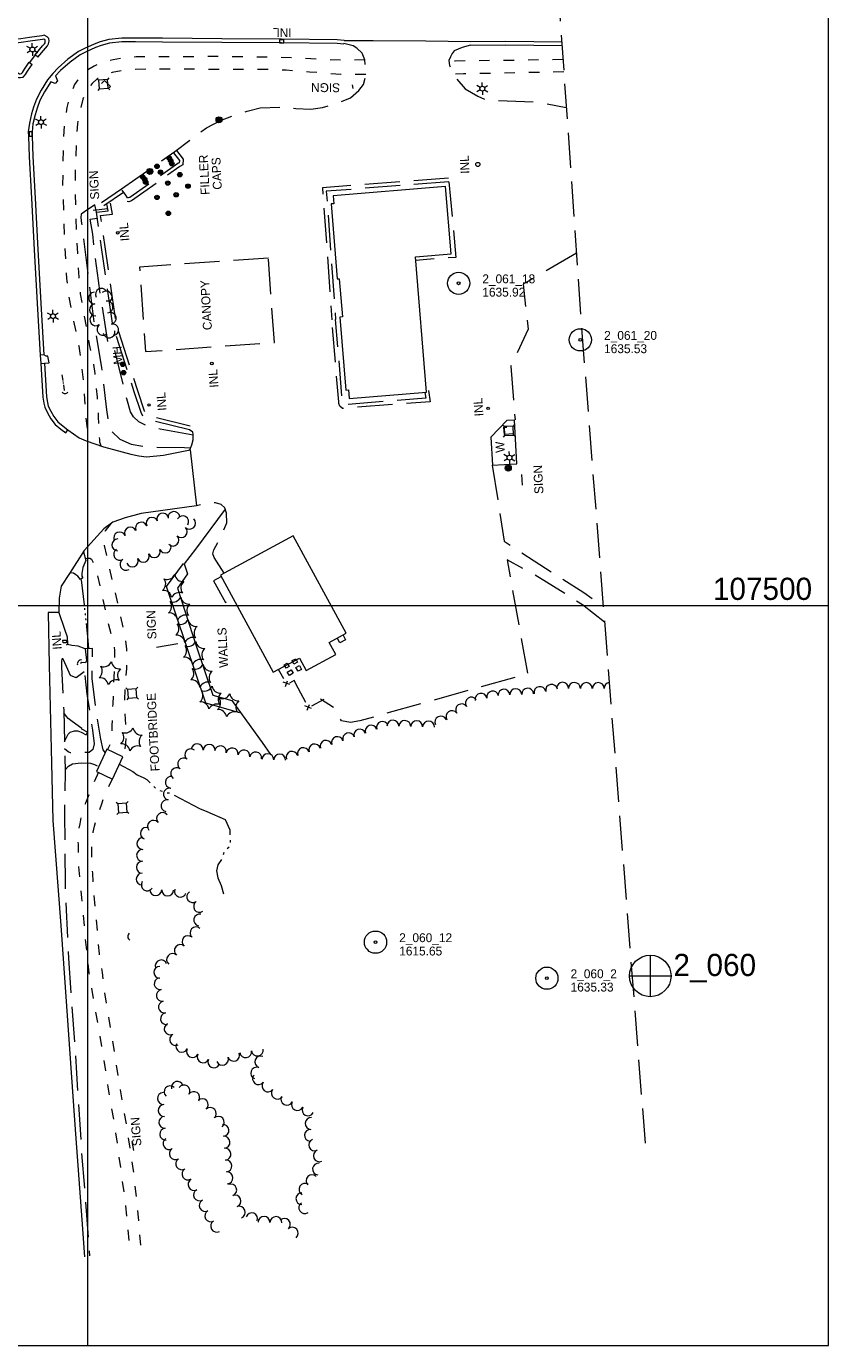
# Model space of a CAD drawing. Header units: feet. Extents: x 387481 to 389859, y 107000 to 108506.
# Tile 4 of 9: x 388458 to 389000, y 107000 to 107891. Entities that reach past the tile are written whole.
import ezdxf
from ezdxf.enums import TextEntityAlignment as Align

# ---------------------------------------------------------------- set-up
doc = ezdxf.new("R2010")
doc.units = ezdxf.units.FT
doc.header["$MEASUREMENT"] = 0
for name, pattern in [('DGN Style 3', [33.050332, 23.60738, -9.442952]), ('DGN Style 4', [37.795415, 18.885904, -9.442952, 0.023607, -9.442952]), ('DGN Style 5', [16.525166, 7.082214, -9.442952]), ('DGN Style 6', [44.901237, 0.023607, -9.442952, 16.525166, -9.442952, 0.023607, -9.442952])]:
    doc.linetypes.add(name, pattern=pattern)
for name, color, linetype, lineweight in [('E_BLD_Name', 221, 'Continuous', 0), ('E_DRN_Grate', 151, 'Continuous', 0), ('E_DWY', 73, 'DGN Style 3', 0), ('E_LAND_Vegetation', 21, 'Continuous', 0), ('E_MAP_GridLines', 251, 'Continuous', 0), ('E_MAP_Limits', 21, 'DGN Style 3', 0), ('E_MAP_PassPoints', 40, 'Continuous', 0), ('E_MISCPROP', 40, 'Continuous', 0), ('E_MISCPROP_Dash', 54, 'DGN Style 3', 0), ('E_MISCPROP_HvyDash', 54, 'DGN Style 3', 13), ('E_MISCPROP_HvyLine', 54, 'Continuous', 13), ('E_MISCPROP_Railing', 40, 'Continuous', 0), ('E_PATH_Sidewalk', 73, 'DGN Style 5', 0), ('E_RDWY', 40, 'Continuous', 13), ('E_RDWY_Gravel', 40, 'DGN Style 3', 13), ('E_UTL_AboveGroundPipe', 40, 'DGN Style 4', 0), ('E_WTR', 251, 'DGN Style 6', 0)]:
    doc.layers.add(name, color=color, linetype=linetype, lineweight=lineweight)
doc.styles.add('Style-IGR_FONT_0', font='IGR_FONT_0.shx')
doc.styles.add('Style-IGR_FONT_1', font='IGR_FONT_1.shx')

# ---------------------------------------------------------------- blocks, each defined once
blk = doc.blocks.new('PP')
at = {"layer": 'E_MAP_PassPoints', "color": 40, "linetype": 'Continuous', "lineweight": 0}
for radius in [7.5, 0.96]:
    blk.add_circle((0, 0), radius, dxfattribs=at)
blk = doc.blocks.new('PHOTOC')
at = {"layer": 'E_MAP_Limits', "color": 73, "linetype": 'Continuous', "lineweight": 0}
for p, q in [((0.12, 14.06), (0.06, -13.8)), ((-13.79, 0.03), (14.12, 0.01))]:
    blk.add_line(p, q, dxfattribs=at)
blk.add_circle((0.17, 0.03), 14, dxfattribs=at)
blk = doc.blocks.new('CANOPY')
at = {"layer": 'E_BLD_Name', "style": 'Style-IGR_FONT_0'}
blk.add_text('CANOPY', height=6, rotation=359.99991, dxfattribs=at).set_placement((2.65, -3.19))
blk = doc.blocks.new('INLT')
at = {"layer": 'E_MISCPROP_Railing', "color": 40, "linetype": 'Continuous', "lineweight": 0, "flags": 128}
blk.add_lwpolyline([(3, -2), (3, 0), (0, 0), (0, -2), (3, -2)], dxfattribs=at)
blk = doc.blocks.new('INL_2')
at = {"layer": 'E_MISCPROP_Railing', "color": 40, "linetype": 'Continuous', "lineweight": 0, "style": 'Style-IGR_FONT_0'}
blk.add_text('INL', height=6, rotation=0, dxfattribs=at).set_placement((-5.74, -3.01))
blk = doc.blocks.new('CULVRT_6')
at = {"layer": 'E_MISCPROP_Railing', "color": 40, "linetype": 'Continuous', "lineweight": 0}
blk.add_arc((10, 7.5), 12.5, 216.88, 323.1195, dxfattribs=at)
blk = doc.blocks.new('LTP')
at = {"layer": 'E_MISCPROP', "color": 20, "linetype": 'Continuous', "lineweight": 0}
for p, q in [((-1.63, 0.07), (-4.24, 0.14)), ((-0.8, 1.43), (-2, 3.73)), ((0.9, 1.42), (2.27, 3.65)), ((-0.88, -1.42), (-2.24, -3.61)), ((0.76, -1.47), (2, -3.65)), ((1.64, -0.02), (4.16, -0.09))]:
    blk.add_line(p, q, dxfattribs=at)
blk.add_circle((0, 0), 1.64, dxfattribs=at)
blk = doc.blocks.new('CULVRT_7')
at = {"layer": 'E_MISCPROP_Railing', "color": 40, "linetype": 'Continuous', "lineweight": 0}
blk.add_arc((10, 7.5), 12.5, 216.8801, 323.1197, dxfattribs=at)
blk = doc.blocks.new('LTP_1')
at = {"layer": 'E_MISCPROP', "color": 20, "linetype": 'Continuous', "lineweight": 0}
for p, q in [((-1.63, 0.07), (-4.24, 0.14)), ((-0.8, 1.43), (-2, 3.73)), ((0.9, 1.42), (2.27, 3.65)), ((-0.88, -1.42), (-2.24, -3.61)), ((0.76, -1.47), (2, -3.65)), ((1.64, -0.02), (4.16, -0.09))]:
    blk.add_line(p, q, dxfattribs=at)
blk.add_circle((0, 0), 1.64, dxfattribs=at)
blk = doc.blocks.new('SIGN')
at = {"layer": 'E_MISCPROP', "color": 20, "linetype": 'Continuous', "lineweight": 0, "style": 'Style-IGR_FONT_0'}
blk.add_text('SIGN', height=6, rotation=0.00001, dxfattribs=at).set_placement((-9.61, -0.01), align=Align.MIDDLE_LEFT)
blk = doc.blocks.new('POLE_1')
at = {"layer": 'E_MISCPROP', "color": 20, "linetype": 'Continuous', "lineweight": 0}
for centre, radius in [((-0.01, 0.02), 2.02), ((-0.01, 0.03), 1.52), ((0, -0.01), 1.01), ((0, 0), 0.502)]:
    blk.add_circle(centre, radius, dxfattribs=at)
blk = doc.blocks.new('WALLS')
at = {"layer": 'E_MISCPROP_Railing', "color": 40, "linetype": 'Continuous', "lineweight": 0, "style": 'Style-IGR_FONT_0'}
blk.add_text('WALLS', height=6, rotation=0.00001, dxfattribs=at).set_placement((-14.26, -0.1), align=Align.MIDDLE_LEFT)
blk = doc.blocks.new('WAL')
at = {"layer": 'E_MISCPROP_Railing', "color": 40, "linetype": 'Continuous', "lineweight": 0, "style": 'Style-IGR_FONT_0'}
blk.add_text('W', height=6, rotation=0.00001, dxfattribs=at).set_placement((-2.27, -0.34), align=Align.MIDDLE_LEFT)
blk = doc.blocks.new('PED')
at = {"layer": 'E_UTL_AboveGroundPipe', "color": 101, "linetype": 'Continuous', "lineweight": 13}
for p, q in [((-3.12, 2.9), (-4.17, 3.96)), ((2.88, 2.9), (3.94, 3.96)), ((-4.18, -4.16), (-3.12, -3.1)), ((3.95, -4.16), (2.88, -3.1))]:
    blk.add_line(p, q, dxfattribs=at)
at = {"layer": 'E_UTL_AboveGroundPipe', "color": 101, "linetype": 'Continuous', "lineweight": 13, "flags": 128}
blk.add_lwpolyline([(-3.12, -3.1), (2.88, -3.1), (2.88, 2.9), (-3.12, 2.9)], close=True, dxfattribs=at)
blk = doc.blocks.new('INL_3')
at = {"layer": 'E_MISCPROP_Railing', "color": 40, "linetype": 'Continuous', "lineweight": 0, "style": 'Style-IGR_FONT_0'}
blk.add_text('INL', height=6, rotation=0.00001, dxfattribs=at).set_placement((-5.74, -3.01))
blk = doc.blocks.new('MHO_1')
at = {"layer": 'E_DRN_Grate', "color": 20, "linetype": 'Continuous', "lineweight": 0}
for centre, radius in [((0.06, 0.01), 1.5), ((0.07, 0.01), 1.22), ((0.06, 0), 0.968), ((0.03, -0.01), 0.605)]:
    blk.add_circle(centre, radius, dxfattribs=at)
blk = doc.blocks.new('FILLER')
at = {"layer": 'E_DRN_Grate', "color": 20, "linetype": 'Continuous', "lineweight": 0, "style": 'Style-IGR_FONT_0'}
for s, p in [('FILLER', (-0.49, 4.42)), ('CAPS', (-0.05, -4.02))]:
    blk.add_text(s, height=6, rotation=0.00001, dxfattribs=at).set_placement(p, align=Align.MIDDLE_CENTER)
blk = doc.blocks.new('PINEL')
at = {"layer": 'E_LAND_Vegetation', "color": 93, "linetype": 'Continuous', "lineweight": 0}
for centre, start, end in [((-8.14, 7.32), 275.21123, 0.97614), ((-10.4, -3.39), 335.21123, 60.97614), ((2.26, 10.71), 215.21123, 300.97614), ((10.41, 3.41), 155.21124, 240.97615), ((-2.25, -10.7), 35.21124, 120.97615), ((8.15, -7.3), 95.21124, 180.97615)]:
    blk.add_arc(centre, 5.72, start, end, dxfattribs=at)
blk = doc.blocks.new('MHO_2')
at = {"layer": 'E_DRN_Grate', "color": 20, "linetype": 'Continuous', "lineweight": 0}
for centre, radius in [((0.06, 0.01), 1.5), ((0.07, 0.01), 1.22), ((0.06, 0), 0.968), ((0.03, -0.01), 0.605)]:
    blk.add_circle(centre, radius, dxfattribs=at)
blk = doc.blocks.new('CULVRT_8')
at = {"layer": 'E_MISCPROP_Railing', "color": 40, "linetype": 'Continuous', "lineweight": 0}
blk.add_arc((10, 7.5), 12.5, 216.879, 323.1185, dxfattribs=at)
blk = doc.blocks.new('INL_4')
at = {"layer": 'E_MISCPROP_Railing', "color": 40, "linetype": 'Continuous', "lineweight": 0, "style": 'Style-IGR_FONT_0'}
blk.add_text('INL', height=6, rotation=359.99991, dxfattribs=at).set_placement((-5.74, -3.01))
blk = doc.blocks.new('SIGN_2')
at = {"layer": 'E_MISCPROP', "color": 20, "linetype": 'Continuous', "lineweight": 0, "style": 'Style-IGR_FONT_0'}
blk.add_text('SIGN', height=6, rotation=359.99991, dxfattribs=at).set_placement((-9.6, -0.01), align=Align.MIDDLE_LEFT)
blk = doc.blocks.new('FOOT')
at = {"layer": 'E_MISCPROP_Railing', "color": 40, "linetype": 'Continuous', "lineweight": 0, "style": 'Style-IGR_FONT_0'}
blk.add_text('FOOTBRIDGE', height=6, rotation=0.00006, dxfattribs=at).set_placement((-27.43, 0), align=Align.MIDDLE_LEFT)
blk = doc.blocks.new('SIGN_1')
at = {"layer": 'E_MISCPROP', "color": 20, "linetype": 'Continuous', "lineweight": 0, "style": 'Style-IGR_FONT_0'}
blk.add_text('SIGN', height=6, rotation=0.00005, dxfattribs=at).set_placement((-9.61, -0.01), align=Align.MIDDLE_LEFT)

msp = doc.modelspace()

# ---------------------------------------------------------------- linework, layer by layer
at = {"layer": 'E_DWY', "color": 51, "linetype": 'DGN Style 3', "lineweight": 0, "flags": 128}
for points in [[(388522.61, 107781.36), (388558.57, 107806.68), (388580.03, 107822.68), (388589.52, 107827.61), (388599.05, 107831.3), (388607.6, 107833.84), (388616.28, 107836.16), (388630.3, 107836.64), (388640.33, 107835.75), (388650.45, 107835.31), (388658.27, 107836.48), (388666.73, 107838.56), (388677.25, 107842.85), (388682.92, 107847.87), (388686.14, 107852.02), (388687.61, 107858.36), (388687.03, 107868.67), (388685.08, 107873.21), (388681.49, 107876.46), (388679.07, 107878.17), (388672.69, 107879.56)], [(388758.28, 107878.58), (388752.55, 107876.87), (388747.23, 107874.78), (388745.95, 107872.94), (388744.79, 107870.65), (388743.64, 107868.25), (388744.1, 107864.68), (388746.65, 107859.15), (388748.66, 107855.96), (388754.74, 107848.98), (388763.11, 107843.99), (388769.71, 107841.3), (388802.09, 107840.16), (388822.92, 107836.49)], [(388559.76, 107807.37), (388564.27, 107801.47), (388564, 107797.74), (388562.14, 107796.48), (388529.48, 107773.35), (388527.55, 107772.67), (388525.11, 107773.28), (388523.46, 107775.71), (388520.6, 107779.86)], [(388557.77, 107805.85), (388561.71, 107800.7), (388561.59, 107799.13), (388560.72, 107798.54), (388528.32, 107775.59), (388527.43, 107775.28), (388526.64, 107775.48), (388525.52, 107777.12), (388522.66, 107781.28)], [(388743.44, 107788.72), (388658.26, 107782.11), (388664.72, 107693.04)], [(388743.64, 107786.23), (388660.94, 107779.81), (388667.21, 107693.23)], [(388743.64, 107786.23), (388748.43, 107735.15), (388721.28, 107733.15)], [(388509.22, 107772.2), (388522.61, 107781.36)], [(388510.63, 107770.14), (388524.02, 107779.3)], [(388505.74, 107765.63), (388504.71, 107770.63), (388497.77, 107765.87), (388495.36, 107764.3), (388495.21, 107762.06), (388495.69, 107758.13), (388500.14, 107721.86), (388504.41, 107689.02), (388509.1, 107660.72), (388512.6, 107632.1), (388513.91, 107622.46), (388516.31, 107617.39), (388521.64, 107612.25), (388529.08, 107608.95), (388541.06, 107606.9), (388565.12, 107606.69), (388569.3, 107606.48)], [(388568.54, 107618.72), (388542.38, 107625.06), (388540.4, 107625.56), (388538.34, 107626.61), (388537.13, 107627.69), (388535.97, 107630.29), (388531.23, 107644.22), (388516.58, 107690.09), (388509.25, 107741.94), (388505.74, 107765.63), (388513.62, 107766.57), (388512.73, 107771.25)], [(388569.13, 107621.15), (388542.98, 107627.49), (388541.28, 107627.91), (388539.77, 107628.69), (388539.19, 107629.2), (388538.3, 107631.21), (388533.6, 107645), (388519.02, 107690.65), (388511.72, 107742.3), (388508.59, 107763.45), (388516.58, 107764.41), (388515.19, 107771.72)], [(388571.08, 107614.97), (388548.78, 107619.19), (388538.32, 107621.98), (388534.29, 107624.07), (388530.8, 107627.39), (388528.79, 107630.82), (388526.26, 107639.49), (388517.09, 107676.69), (388513.59, 107676.85), (388507.03, 107719.58), (388503.22, 107750.77), (388501.61, 107760.97), (388506.34, 107761.54)], [(388829.71, 107738), (388793.84, 107717.04), (388797.12, 107686.72), (388785.52, 107661.62), (388788.33, 107625.34)], [(388729.9, 107645.13), (388731.02, 107637.67), (388671.84, 107633.07), (388670.03, 107634.58), (388669.35, 107636.41), (388669.31, 107637.54), (388664.72, 107693.02)], [(388727.54, 107643.96), (388728.15, 107639.96), (388672.66, 107635.64), (388672.14, 107636.07), (388671.83, 107636.9), (388671.81, 107637.69), (388667.21, 107693.23)], [(388568.82, 107605.19), (388570.06, 107608.55), (388571.07, 107611.84), (388571.1, 107614.2), (388571.05, 107615.77), (388570.78, 107617.11), (388568.54, 107618.72)], [(388772.98, 107594.72), (388781.03, 107543.46), (388801.13, 107530.11), (388834.88, 107508.7), (388847.9, 107499.45)], [(388591.89, 107521.81), (388585.13, 107532.49), (388584.37, 107534.93), (388585.06, 107537.65), (388591.38, 107550.11), (388593.87, 107555.92), (388593.54, 107562.42), (388592.41, 107565.86), (388589.86, 107568.13), (388586.23, 107569.36), (388579.95, 107568.92), (388573.3, 107567.37)], [(388848.73, 107488.8), (388833.81, 107500.46), (388802.02, 107520.49), (388783.03, 107530.84), (388796.78, 107453.83), (388683.45, 107422), (388677.2, 107420.89), (388671.1, 107422.02), (388668.15, 107429.56), (388656.9, 107436.81)], [(388511.85, 107400.45), (388510.21, 107402.47), (388508.67, 107409.77), (388505.87, 107427.58), (388502.77, 107450.77), (388502.98, 107464.37), (388503.04, 107470.83), (388498.05, 107470.71), (388498.94, 107462.83), (388498.37, 107461.24), (388495.84, 107461.49), (388494.42, 107460.2), (388497.63, 107455.15), (388499.21, 107440.15), (388503.19, 107415.76), (388504.29, 107406.48), (388503.35, 107402.74), (388500.73, 107400.68), (388492.31, 107400.45), (388488.22, 107400.37), (388486.62, 107401.15), (388484.25, 107403.21)], [(388498.05, 107470.71), (388493.36, 107472.56), (388489.25, 107472.87), (388486.3, 107473.62)], [(388497.57, 107455.24), (388491.96, 107451.13), (388488.26, 107452.79), (388485.58, 107458.71), (388484.43, 107461.31), (388482.78, 107465.02)], [(388484.55, 107389.07), (388486.84, 107391.45), (388489.65, 107393), (388495.35, 107393.71), (388501.82, 107393.37), (388504.54, 107392.56), (388507.23, 107391.08)]]:
    msp.add_lwpolyline(points, dxfattribs=at)
at = {"layer": 'E_LAND_Vegetation', "color": 93, "linetype": 'Continuous', "lineweight": 0}
for centre, radius, start, end in [((388504.48, 107707.63), 3.97, 94.22695, 274.21163), ((388509.09, 107710.3), 3.97, 30.03493, 210.01961), ((388512.35, 107708.42), 3.97, 311.61415, 131.59883), ((388505.06, 107699.71), 3.97, 94.22695, 274.21163), ((388512.91, 107701.68), 3.97, 277.40588, 97.39056), ((388505.3, 107692.91), 3.97, 126.83143, 306.81611), ((388515.09, 107694), 3.97, 281.52095, 101.50563), ((388510.06, 107686.56), 3.97, 126.83143, 306.81611), ((388514.26, 107684.74), 3.97, 190.2013, 10.18598), ((388516.68, 107686.22), 3.97, 281.52095, 101.50563), ((388543.33, 107555.53), 4.01, 24.39365, 204.37832), ((388550.58, 107558.38), 4.01, 18.52625, 198.51093), ((388558.13, 107559.41), 4.01, 7.60811, 187.59279), ((388563.91, 107556.56), 4.01, 329.85835, 149.84303), ((388528.72, 107548.91), 4.01, 24.39365, 204.37832), ((388536.03, 107552.22), 4.01, 24.39365, 204.37832), ((388563.08, 107549.89), 4.01, 225.41978, 45.40446), ((388568.71, 107555.6), 4.01, 225.41978, 45.40446), ((388520.17, 107540.91), 4.01, 88.19344, 268.17812), ((388521.42, 107545.6), 4.01, 24.39365, 204.37832), ((388557.45, 107544.18), 4.01, 225.41978, 45.40446), ((388521.44, 107534.57), 4.01, 121.96666, 301.95134), ((388537.36, 107533.23), 4.01, 202.84851, 22.83319), ((388544.75, 107536.35), 4.01, 202.84851, 22.83319), ((388552.14, 107539.46), 4.01, 202.84851, 22.83319), ((388525.68, 107527.77), 4.01, 121.96666, 301.95134), ((388529.97, 107530.12), 4.01, 202.84851, 22.83319), ((388780.82, 107439.4), 4.01, 2.55601, 182.54069), ((388788.83, 107439.76), 4.01, 2.55601, 182.54069), ((388796.84, 107440.12), 4.01, 2.55601, 182.54069), ((388805.09, 107441.16), 4.01, 11.10852, 191.0932), ((388812.96, 107442.7), 4.01, 11.10852, 191.0932), ((388820.4, 107444.07), 4.01, 359.10246, 179.08714), ((388828.42, 107443.95), 4.01, 359.10246, 179.08714), ((388836.46, 107443.87), 4.01, 359.89701, 179.88168), ((388844.52, 107443.89), 4.01, 1.04517, 181.02985), ((388852.54, 107444.03), 4.01, 99.17554, 181.02985), ((388758.87, 107434.06), 4.01, 34.68248, 214.66716), ((388765.37, 107436.66), 4.01, 11.19775, 191.18243), ((388773.23, 107438.22), 4.01, 11.19775, 191.18243), ((388745.68, 107424.94), 4.01, 34.68248, 214.66716), ((388752.27, 107429.5), 4.01, 34.68248, 214.66716), ((388683.58, 107412.5), 4.01, 18.6995, 198.68418), ((388691.18, 107415.07), 4.01, 18.6995, 198.68418), ((388698.77, 107417.64), 4.01, 18.6995, 198.68418), ((388705.9, 107418.47), 4.01, 358.71387, 178.69855), ((388713.91, 107418.29), 4.01, 358.71387, 178.69855), ((388721.93, 107418.11), 4.01, 358.71387, 178.69855), ((388729.95, 107417.93), 4.01, 358.71387, 178.69855), ((388738.21, 107421.23), 4.01, 25.79814, 205.78282), ((388660.75, 107404.86), 4.01, 17.98604, 197.97072), ((388668.39, 107407.36), 4.01, 18.6995, 198.68418), ((388675.99, 107409.93), 4.01, 18.6995, 198.68418), ((388569.48, 107399.17), 4.01, 50.71784, 230.70252), ((388573.81, 107402.46), 4.01, 357.64113, 177.62581), ((388581.82, 107402.13), 4.01, 357.64113, 177.62581), ((388589.48, 107401.13), 4.01, 350.01415, 169.99883), ((388597.38, 107399.74), 4.01, 350.01415, 169.99883), ((388605.27, 107398.35), 4.01, 350.01415, 169.99883), ((388613.18, 107396.97), 4.01, 350.27701, 170.26169), ((388621.4, 107395.86), 4.01, 358.26196, 178.24663), ((388629.42, 107395.61), 4.01, 358.26196, 178.24663), ((388637.86, 107397.44), 4.01, 17.98604, 197.97072), ((388645.49, 107399.91), 4.01, 17.98604, 197.97072), ((388653.12, 107402.39), 4.01, 17.98604, 197.97072), ((388559.97, 107386.42), 4.01, 54.18381, 234.16849), ((388564.66, 107392.93), 4.01, 54.18381, 234.16849), ((388556.28, 107380.59), 4.01, 81.66627, 261.65094), ((388555.05, 107372.53), 4.01, 77.83171, 257.81638), ((388553.35, 107364.69), 4.01, 77.83171, 257.81638), ((388544.28, 107350.85), 4.01, 40.49745, 220.48212), ((388550.38, 107356.05), 4.01, 40.49745, 220.48212), ((388539.42, 107346.02), 4.01, 68.76896, 248.75364), ((388537.04, 107339.19), 4.01, 88.96727, 268.95195), ((388536.89, 107331.17), 4.01, 88.96727, 268.95195), ((388536.6, 107315.14), 4.01, 88.96727, 268.95195), ((388536.75, 107323.16), 4.01, 88.96727, 268.95195), ((388540.01, 107311.2), 4.01, 145.65358, 325.63826), ((388545.8, 107308), 4.01, 178.76338, 358.74806), ((388553.82, 107307.82), 4.01, 178.76338, 358.74806), ((388562.38, 107307.01), 4.01, 161.08047, 341.06515), ((388570.78, 107303.31), 4.01, 124.62858, 304.61326), ((388575.33, 107296.72), 4.01, 124.62858, 304.61326), ((388572.96, 107278.86), 4.01, 47.92296, 227.90764), ((388575.42, 107287.52), 4.01, 78.50962, 258.4943), ((388567.58, 107272.91), 4.01, 47.92296, 227.90764), ((388562.37, 107266.88), 4.01, 49.29837, 229.28305), ((388548.51, 107252.14), 4.01, 90.94663, 270.93131), ((388549.39, 107256.51), 4.01, 20.15416, 200.13884), ((388557.14, 107260.8), 4.01, 49.29837, 229.28305), ((388548.77, 107244.47), 4.01, 100.19398, 280.17866), ((388550.18, 107236.58), 4.01, 100.19398, 280.17866), ((388551.6, 107228.69), 4.01, 100.19398, 280.17866), ((388553.02, 107220.8), 4.01, 100.19398, 280.17866), ((388555.57, 107213.92), 4.01, 116.87153, 296.85621), ((388559.19, 107206.77), 4.01, 116.87153, 296.85621), ((388563.44, 107202.15), 4.01, 154.01321, 333.99788), ((388570.64, 107198.64), 4.01, 154.01321, 333.99788), ((388577.85, 107195.13), 4.01, 154.01321, 333.99788), ((388590.85, 107193.41), 4.01, 200.60805, 20.59273), ((388598.36, 107196.24), 4.01, 200.60805, 20.59273), ((388606.46, 107198.55), 4.01, 188.36107, 8.34575), ((388614.39, 107199.71), 4.01, 188.36107, 8.34575), ((388616.66, 107191.63), 4.01, 69.76327, 249.74794), ((388585.06, 107191.61), 4.01, 154.01321, 333.99788), ((388613.88, 107184.11), 4.01, 69.76327, 249.74794), ((388560.38, 107174.51), 4.02, 16.19767, 196.18235), ((388564.82, 107172.09), 4.02, 325.89538, 145.88006), ((388615.16, 107180.33), 4.01, 142.29851, 322.28319), ((388621.5, 107175.43), 4.01, 142.29851, 322.28319), ((388550.98, 107166.92), 4.02, 93.56636, 273.55104), ((388555.45, 107171.47), 4.02, 47.86339, 227.84807), ((388571.48, 107167.58), 4.02, 325.89538, 145.88006), ((388627.85, 107170.52), 4.01, 142.29851, 322.28319), ((388634.29, 107166.5), 4.01, 152.91384, 332.89852), ((388551.48, 107158.89), 4.02, 93.56636, 273.55104), ((388577.2, 107162.76), 4.02, 312.20316, 132.18784), ((388582.61, 107156.8), 4.02, 312.20316, 132.18784), ((388641.43, 107162.85), 4.01, 152.91384, 332.89852), ((388648.57, 107159.2), 4.01, 152.91384, 332.89852), ((388551.98, 107150.86), 4.02, 93.56636, 273.55104), ((388588.01, 107150.84), 4.02, 312.20316, 132.18784), ((388591.2, 107145.4), 4.02, 274.76807, 94.75274), ((388650.71, 107150.06), 4.01, 86.21271, 266.19739), ((388552.48, 107142.84), 4.02, 93.56636, 273.55104), ((388591.87, 107137.38), 4.02, 274.76807, 94.75274), ((388650.18, 107142.06), 4.01, 86.21271, 266.19739), ((388554.78, 107136.47), 4.02, 121.9875, 301.97218), ((388559.04, 107129.65), 4.02, 121.9875, 301.97218), ((388592.54, 107129.37), 4.02, 274.76807, 94.75274), ((388653.11, 107135.64), 4.01, 113.11497, 293.09965), ((388656.25, 107128.26), 4.01, 113.11497, 293.09965), ((388563.3, 107122.83), 4.02, 121.9875, 301.97218), ((388593.2, 107121.36), 4.02, 274.76807, 94.75274), ((388655.63, 107119.25), 4.01, 82.31147, 262.29614), ((388567.56, 107116.01), 4.02, 121.9875, 301.97218), ((388593.87, 107113.34), 4.02, 274.76807, 94.75274), ((388651.31, 107111.42), 4.01, 46.02449, 226.00917), ((388571.59, 107108.89), 4.02, 118.04433, 298.02901), ((388575.37, 107101.79), 4.02, 118.04433, 298.02901), ((388596.41, 107105.14), 4.02, 291.02142, 111.0061), ((388646.6, 107105.6), 4.01, 59.18615, 239.17083), ((388579.15, 107094.69), 4.02, 118.04433, 298.02901), ((388599.29, 107097.64), 4.02, 291.02142, 111.0061), ((388644.41, 107099.3), 4.01, 89.19332, 269.178), ((388646.39, 107093.2), 4.01, 123.72831, 303.71299), ((388582.93, 107087.59), 4.02, 118.04433, 298.02901), ((388602.18, 107090.13), 4.02, 291.02142, 111.0061), ((388610.51, 107085.65), 4.02, 338.83164, 158.81631), ((388618.86, 107083.28), 4.02, 358.69678, 178.68145), ((388626.9, 107083.1), 4.02, 358.69678, 178.68145), ((388586.86, 107080.64), 4.02, 119.49686, 299.48154), ((388632.62, 107081.91), 4.02, 311.59898, 131.58366), ((388637.95, 107075.9), 4.02, 311.59898, 131.58366)]:
    msp.add_arc(centre, radius, start, end, dxfattribs=at)
at = {"layer": 'E_MAP_GridLines', "color": 161, "linetype": 'Continuous', "lineweight": 0}
for p, q in [((388500, 107000), (388500, 108500)), ((389000, 107000), (389000, 108500)), ((387500, 107500), (389000, 107500)), ((387500, 107000), (389000, 107000))]:
    msp.add_line(p, q, dxfattribs=at)
at = {"layer": 'E_MAP_Limits', "color": 73, "linetype": 'DGN Style 3', "lineweight": 0, "flags": 128}
msp.add_lwpolyline([(388801.36, 108149.03), (388832.67, 107695.05), (388876.2, 107135.79)], dxfattribs=at)
at = {"layer": 'E_MISCPROP', "color": 20, "linetype": 'Continuous', "lineweight": 0}
for p, q in [((388679.05, 107849.2), (388678.51, 107851.71)), ((388503.52, 107766.95), (388513.36, 107768.18)), ((388793.39, 107581.27), (388792.81, 107588.43)), ((388560.7, 107474.05), (388546.19, 107471.64)), ((388530.96, 107131.89), (388529.91, 107137.86))]:
    msp.add_line(p, q, dxfattribs=at)
at = {"layer": 'E_MISCPROP_Dash', "color": 241, "linetype": 'DGN Style 3', "lineweight": 0, "flags": 128}
for points in [[(388641.52, 107461.64), (388639.01, 107460.43), (388637.89, 107462.75), (388640.4, 107463.96)], [(388635.84, 107458.81), (388633.74, 107457.58), (388632.43, 107459.81), (388634.53, 107461.04)], [(388637.2, 107456.61), (388638.65, 107454.25), (388635.99, 107452.64), (388634.55, 107455)], [(388644.27, 107456.85), (388641.83, 107455.55), (388640.46, 107458.12), (388642.9, 107459.42)]]:
    msp.add_lwpolyline(points, close=True, dxfattribs=at)
at = {"layer": 'E_MISCPROP_HvyDash', "color": 241, "linetype": 'DGN Style 3', "lineweight": 13, "flags": 128}
msp.add_lwpolyline([(388621.81, 107734.72), (388534.79, 107728.51), (388538.86, 107671.48), (388625.89, 107677.69)], close=True, dxfattribs=at)
for points in [[(388590.02, 107519.56), (388589.69, 107519.38), (388584.79, 107516.63), (388592.76, 107501.91), (388597.67, 107504.49), (388598.09, 107504.72)], [(388672.34, 107480.14), (388672.39, 107480.05), (388673.96, 107476.68), (388670.04, 107474.69), (388668.54, 107477.67), (388668.37, 107477.98)]]:
    msp.add_lwpolyline(points, dxfattribs=at)
at = {"layer": 'E_MISCPROP_HvyLine', "color": 241, "linetype": 'Continuous', "lineweight": 13, "flags": 128}
for points in [[(388745.12, 107737.49), (388741.43, 107782.95), (388665.5, 107776.79), (388665.94, 107771.39), (388664.13, 107771.24), (388668.24, 107720.63), (388669.67, 107720.75), (388671.76, 107695), (388670.11, 107694.86), (388674.12, 107645.49), (388675.93, 107645.63), (388676.41, 107639.81), (388728.51, 107644.04), (388721.08, 107735.54)], [(388638.45, 107547.12), (388589.51, 107520.51), (388625.14, 107454.95), (388642.74, 107464.51), (388647.34, 107456.04), (388667.31, 107466.9), (388662.9, 107475.01), (388674.28, 107481.2)]]:
    msp.add_lwpolyline(points, close=True, dxfattribs=at)
at = {"layer": 'E_MISCPROP_Railing', "color": 40, "linetype": 'Continuous', "lineweight": 0}
for p, q in [((388636.26, 107446.69), (388631.78, 107448.27)), ((388633.46, 107445.3), (388634.8, 107449.15)), ((388650.9, 107430.51), (388646.48, 107432.25)), ((388648.05, 107429.22), (388649.52, 107433.01))]:
    msp.add_line(p, q, dxfattribs=at)
at = {"layer": 'E_MISCPROP_Railing', "color": 40, "linetype": 'Continuous', "lineweight": 13, "flags": 128}
for points in [[(388787.9, 107625.2), (388782.69, 107624.9), (388772.02, 107613.65), (388773.06, 107594.82)], [(388773, 107594.82), (388789.47, 107595.77), (388787.9, 107625.2)], [(388592.74, 107564.96), (388572.71, 107538.11), (388565.08, 107528.2), (388567.16, 107521.42), (388560.37, 107511.64), (388573.24, 107472), (388584.34, 107439.42), (388597.04, 107435.76), (388607, 107422.06), (388617.72, 107407.44), (388623.27, 107399.43)], [(388602.49, 107427.52), (388579.53, 107433.98), (388552.98, 107512.73), (388564.57, 107528.46)]]:
    msp.add_lwpolyline(points, dxfattribs=at)
at = {"layer": 'E_MISCPROP_Railing', "color": 40, "linetype": 'Continuous', "lineweight": 0, "flags": 128}
msp.add_lwpolyline([(388485.48, 107474.82), (388483.18, 107474.74), (388483.12, 107476.54), (388485.42, 107476.61)], close=True, dxfattribs=at)
for points in [[(388632.23, 107450.41), (388628.61, 107456.83)], [(388641.99, 107444.05), (388639.25, 107449.32), (388636.08, 107447.53)], [(388647.01, 107434.37), (388641.99, 107444.05)], [(388659.34, 107436.43), (388650.9, 107431.88)]]:
    msp.add_lwpolyline(points, dxfattribs=at)
at = {"layer": 'E_MISCPROP_Railing', "color": 40, "linetype": 'Continuous', "lineweight": 13, "flags": 128}
msp.add_lwpolyline([(388516.53, 107382.74), (388523.58, 107397.8), (388512.86, 107402.82), (388505.81, 107387.76)], close=True, dxfattribs=at)
at = {"layer": 'E_MISCPROP_Railing', "color": 40, "linetype": 'Continuous', "lineweight": 0}
for centre, radius in [((388763.24, 107797.94), 1.39), ((388583.7, 107663.54), 0.916), ((388541.25, 107635.44), 0.797), ((388770.16, 107633.22), 0.826)]:
    msp.add_circle(centre, radius, dxfattribs=at)
msp.add_ellipse((388520.23, 107751.77), major_axis=(-0.832, -0.028), ratio=0.999053, dxfattribs=at)
at = {"layer": 'E_PATH_Sidewalk', "color": 51, "linetype": 'DGN Style 5', "lineweight": 0, "flags": 128}
for points in [[(388687.04, 107868.54), (388675.88, 107868.16), (388660.54, 107868.64), (388641.08, 107869.72), (388622.86, 107870.38), (388594.72, 107870.77), (388559.08, 107870.73), (388532.47, 107870.6), (388523.4, 107869.9), (388517.15, 107868.68), (388510.19, 107866.98), (388504.16, 107864.3), (388500.04, 107861.86), (388494.6, 107856.68), (388490.89, 107852), (388489.54, 107848.53), (388487.52, 107843.69), (388485.86, 107836.39), (388484.17, 107826.73), (388483.36, 107812.73), (388483.04, 107799.07), (388482.92, 107784.47), (388483.58, 107763.61), (388484.35, 107741.12), (388485.11, 107728.69), (388485.55, 107720.84), (388486.75, 107710.27), (388489.56, 107695.43), (388493.85, 107675.2), (388495.86, 107660.78), (388497.31, 107647.75), (388498.07, 107632.23), (388499.73, 107616.4), (388499.71, 107611.03)], [(388687.59, 107858.79), (388670.75, 107858.71), (388649.47, 107860.34), (388633.76, 107861.6), (388620.67, 107862.05), (388600.51, 107862.03), (388581.19, 107862.16), (388560.3, 107862.28), (388540.88, 107862.29), (388530.51, 107861.94), (388522.33, 107861.21), (388516.37, 107860), (388510.98, 107858.18), (388506.46, 107855.89), (388502.76, 107852.57), (388499.68, 107849.04), (388498.2, 107846.35), (388496.54, 107842.08), (388494.92, 107835.51), (388492.91, 107825.28), (388492.06, 107810.77), (388491.33, 107794.24), (388491.46, 107780.82), (388491.64, 107765.5), (388492.86, 107737.98), (388493.81, 107721.73), (388494.87, 107710.54), (388496.06, 107703.79), (388500.92, 107676.33), (388503.75, 107662.73), (388504.68, 107656.81), (388506.18, 107640.8), (388506.97, 107627.53), (388507.58, 107616.32), (388507.72, 107612.23), (388507.89, 107610.6), (388508.68, 107607.94)], [(388820.69, 107868.84), (388789.85, 107868.29), (388776.04, 107868.1), (388757.46, 107867.97), (388747.82, 107867.64), (388745.74, 107867.8), (388743.72, 107868.42)], [(388821.26, 107860.48), (388796.36, 107859.93), (388776.45, 107859.47), (388753.55, 107859.14), (388746.9, 107858.75)], [(388515.75, 107555.5), (388511.58, 107550.38), (388510.28, 107545.56), (388511.07, 107540.59), (388513.28, 107530.22), (388520, 107501.09), (388524.15, 107483.21), (388525.4, 107476.24), (388525.99, 107470.53), (388526.12, 107464.98), (388525.93, 107457.45), (388525.02, 107444.56), (388524.54, 107434.04), (388525.5, 107419.26), (388525.76, 107413.26), (388525.47, 107406.9), (388524.75, 107401.71), (388523.79, 107398.43)], [(388498.16, 107531.67), (388499.58, 107531.89), (388501.37, 107532.06), (388502.41, 107531.31), (388503.61, 107529.05), (388505.05, 107526.12), (388506.42, 107520.73), (388510.01, 107504.46), (388513.01, 107490.63), (388516.13, 107477.94), (388517.49, 107472.77), (388517.88, 107469.63), (388517.99, 107466.5), (388517.48, 107451.66), (388516.76, 107433.5), (388516.24, 107418.94), (388515.83, 107411.46), (388515.35, 107407.46), (388513.32, 107402.73)], [(388507.05, 107387.35), (388502.43, 107376.47), (388498.28, 107366.51), (388495.4, 107357.03), (388494.43, 107352.51), (388493.54, 107347.42), (388493.18, 107343.2), (388493.33, 107338.66), (388493.51, 107333.56), (388493.74, 107323.51), (388495.64, 107302.58), (388498.15, 107274.99), (388500.69, 107251.72), (388502.26, 107242.01), (388506.86, 107215.61), (388510.65, 107193.51), (388513.54, 107174.69), (388518.62, 107144.49), (388522.14, 107118.5), (388524.75, 107099.9), (388526.39, 107084.57), (388527.64, 107071.02), (388527.94, 107067.39)], [(388535.73, 107067.76), (388533.38, 107095.42), (388530.74, 107118.35), (388527.23, 107142.14), (388522.03, 107172.73), (388516.54, 107206.68), (388513.7, 107224.21), (388511.25, 107240.01), (388509.77, 107252.09), (388507.76, 107264.76), (388506.75, 107276.46), (388505.02, 107295.83), (388503.89, 107309.1), (388503.26, 107319.18), (388502.7, 107330.67), (388502.7, 107337.24), (388502.89, 107341.57), (388503.55, 107346.76), (388504.42, 107350.88), (388506.23, 107357.29), (388509.29, 107366.1), (388512.44, 107374.12), (388516.63, 107382.97)]]:
    msp.add_lwpolyline(points, dxfattribs=at)
for points in [[(388511.28, 107854.63), (388515.34, 107850.62), (388512.52, 107847.77), (388508.46, 107851.77)], [(388781.11, 107615.42), (388780.73, 107620.35), (388787.21, 107620.85), (388787.59, 107615.92)]]:
    msp.add_lwpolyline(points, close=True, dxfattribs=at)
at = {"layer": 'E_RDWY', "color": 21, "linetype": 'Continuous', "lineweight": 13, "flags": 128}
for points in [[(388466.28, 107870.34), (388471.36, 107876.42), (388472.69, 107878.04), (388473.43, 107879.35), (388473.76, 107881.21), (388473.54, 107883), (388472.53, 107884.18), (388470.5, 107885.34), (388468.78, 107884.85), (388460.54, 107883.79), (388454.65, 107882.86), (388450.53, 107882.23), (388448.87, 107881.49), (388446.93, 107880.05), (388446.91, 107877.3), (388449.78, 107860.67), (388449.82, 107859.63), (388450.8, 107857.83), (388453.24, 107856.71), (388454.41, 107856.75), (388456.32, 107856.94), (388457.92, 107858.65), (388459.28, 107860.98), (388462.43, 107865.5)], [(388464.36, 107871.95), (388469.43, 107878.01), (388470.62, 107879.46), (388471.04, 107880.2), (388471.23, 107881.28), (388471.15, 107881.95), (388470.92, 107882.22), (388470.17, 107882.64), (388469.28, 107882.39), (388460.9, 107881.32), (388455.04, 107880.39), (388451.24, 107879.81), (388450.13, 107879.32), (388449.42, 107878.79), (388449.41, 107877.5), (388452.28, 107860.92), (388452.3, 107860.31), (388452.6, 107859.75), (388453.74, 107859.23), (388454.24, 107859.25), (388455.14, 107859.34), (388455.9, 107860.15), (388457.17, 107862.32), (388460.38, 107866.93)], [(388672.9, 107881.76), (388668.34, 107882.19), (388630.61, 107882.53), (388590.35, 107882.72), (388550.36, 107883.15), (388532.09, 107883.2), (388522.87, 107883.17), (388514.09, 107882.28), (388508.3, 107880.67), (388504.23, 107879.24), (388497.67, 107876.25), (388493.54, 107874.16), (388486.36, 107869.07), (388479.8, 107863.12), (388476.37, 107859.45)], [(388672.67, 107879.28), (388668.22, 107879.69), (388630.59, 107880.03), (388590.33, 107880.22), (388550.34, 107880.65), (388532.09, 107880.7), (388523, 107880.67), (388514.55, 107879.82), (388509.05, 107878.28), (388505.16, 107876.91), (388498.75, 107874), (388494.83, 107872.01), (388487.93, 107867.12), (388481.56, 107861.34), (388478.2, 107857.75)], [(388672.9, 107881.76), (388692.58, 107881.61), (388728.07, 107881.36), (388758.27, 107881.08)], [(388758.27, 107881.08), (388782.2, 107881.17), (388819.86, 107880.87)], [(388466.28, 107870.34), (388464.36, 107871.95), (388460.46, 107866.87), (388462.43, 107865.5)], [(388758.28, 107878.58), (388782.2, 107878.67), (388820.03, 107878.37)], [(388472.73, 107855.02), (388468.48, 107848.17), (388465.31, 107842.06), (388463.32, 107836.66), (388461.97, 107832.15), (388460.45, 107825.72), (388459.76, 107820.06), (388459.8, 107817.1), (388460.39, 107803.1), (388461.85, 107775.06), (388463.66, 107740.25), (388465.93, 107700.12), (388467.78, 107669.14)], [(388474.86, 107853.7), (388470.65, 107846.93), (388467.6, 107841.04), (388465.7, 107835.87), (388464.39, 107831.5), (388462.92, 107825.28), (388462.26, 107819.92), (388462.29, 107817.17), (388462.89, 107803.21), (388464.35, 107775.19), (388466.16, 107740.39), (388468.43, 107700.27), (388470.27, 107669.29)], [(388476.37, 107859.45), (388472.73, 107855.02)], [(388478.2, 107857.75), (388479.51, 107854.52), (388477.86, 107852.52), (388474.86, 107853.7)], [(388470.27, 107669.29), (388467.78, 107669.14), (388468.25, 107663.49), (388470.75, 107663.63)], [(388470.75, 107663.63), (388473.73, 107663.92), (388472.97, 107668.33), (388471.84, 107668.46), (388470.27, 107669.29)], [(388468.25, 107663.49), (388469.6, 107640.62), (388470.21, 107636.56), (388470.82, 107633.91), (388472.69, 107630.08), (388475.01, 107626.19), (388477.84, 107622.35), (388481.71, 107619.1), (388484.99, 107616.64)], [(388470.75, 107663.63), (388472.09, 107640.88), (388472.67, 107637.03), (388473.2, 107634.75), (388474.89, 107631.27), (388477.09, 107627.58), (388479.68, 107624.08), (388483.26, 107621.06), (388486.49, 107618.64)], [(388484.99, 107616.64), (388486.43, 107618.56), (388493.99, 107613.23), (388498.88, 107611.32), (388510.59, 107607.28), (388517.34, 107605.27), (388529.06, 107602.24), (388534.32, 107601.19), (388539.62, 107600.47), (388551.09, 107601.54), (388569.04, 107605.24), (388573.37, 107567.38), (388535.93, 107562.22), (388525.14, 107559.22), (388516.77, 107556.24), (388510.63, 107551.81), (388497.54, 107537.22), (388487.52, 107521.61), (388482.03, 107513.11), (388480.51, 107504.92), (388480.4, 107495.26)], [(388496.95, 107536.3), (388498.48, 107530.41), (388496.56, 107525.74), (388495.91, 107521.67), (388495.92, 107519.76), (388496.52, 107518.66), (388494.98, 107517.65), (388493.22, 107519.9), (388491.79, 107520.8), (388490.18, 107521.76), (388487.83, 107522.09)], [(388480.4, 107495.26), (388473.21, 107495.29), (388473.75, 107459.77), (388475.34, 107393.58), (388476.34, 107354.71), (388481.68, 107283.76), (388486.34, 107216.38), (388491.17, 107149.17), (388495.95, 107084.88), (388497.7, 107060.07)], [(388484.15, 107408.09), (388486.6, 107413.17), (388488.02, 107414.34), (388491.02, 107415.34), (388493.15, 107415.36), (388495.42, 107414.48), (388498.74, 107412.69), (388499.75, 107414.35), (388495.86, 107416.46), (388495.9, 107416.97), (388489.4, 107421.57), (388486.58, 107423.67), (388485.46, 107425.03), (388483.76, 107427.44)]]:
    msp.add_lwpolyline(points, dxfattribs=at)
at = {"layer": 'E_RDWY_Gravel', "color": 21, "linetype": 'DGN Style 3', "lineweight": 13, "flags": 128}
for points in [[(388480.4, 107495.26), (388484.15, 107483.93), (388486.07, 107478.78), (388486.3, 107473.62), (388484.76, 107472.78), (388482.18, 107462.7), (388482.05, 107458.43), (388483.73, 107429.12), (388484.2, 107405.5), (388484.59, 107387.49), (388484.2, 107357.95), (388484.55, 107313.1), (388486.81, 107261.76)], [(388486.81, 107261.76), (388491, 107204.95), (388495.66, 107131.34), (388501.1, 107060.73)]]:
    msp.add_lwpolyline(points, dxfattribs=at)
at = {"layer": 'E_WTR', "color": 161, "linetype": 'Continuous', "lineweight": 0, "flags": 128}
for points in [[(388483.2, 107652.07), (388482.62, 107655.91)], [(388483.32, 107651.27), (388483.28, 107651.53)], [(388483.44, 107650.47), (388483.4, 107650.74)], [(388483.56, 107649.68), (388483.52, 107649.94)], [(388484.22, 107645.3), (388483.64, 107649.15)], [(388495.44, 107517.33), (388497.38, 107500.49)], [(388497.65, 107498.17), (388497.79, 107497.01)], [(388498.04, 107494.69), (388498.15, 107493.52)], [(388498.39, 107491.2), (388498.5, 107490.04)], [(388498.73, 107487.72), (388499.62, 107478.85), (388500.46, 107470.91)], [(388521.09, 107392.79), (388530.36, 107387.77), (388533.13, 107385.51), (388537.81, 107383.48), (388539.75, 107382.48), (388542.03, 107380.19)], [(388544.44, 107377.78), (388545.65, 107376.58)], [(388548.63, 107375.06), (388550.22, 107374.46)], [(388553.47, 107373.54), (388555.16, 107373.37)], [(388558.2, 107371.86), (388575.4, 107362.87), (388580.25, 107360.79)], [(388580.25, 107360.79), (388592.72, 107355.44), (388595.76, 107348.47), (388595.88, 107344.95)], [(388595.26, 107336.82), (388594.03, 107335.65)], [(388596, 107341.55), (388596.06, 107339.85)], [(388590.08, 107328.38), (388587.7, 107324.84), (388586.77, 107320.76), (388587.78, 107315.97), (388589.92, 107310.76), (388591.52, 107305.26)], [(388591.79, 107333.16), (388591.3, 107331.53)]]:
    msp.add_lwpolyline(points, dxfattribs=at)

# ---------------------------------------------------------------- block references
at = {"layer": 'E_BLD_Name', "xscale": 0.9999991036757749, "yscale": 0.9999991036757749, "zscale": 0.9999991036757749, "rotation": 93.34015522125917}
msp.add_blockref('CANOPY', (388580.73, 107683.34), dxfattribs=at)
at = {"layer": 'E_DRN_Grate', "color": 20, "linetype": 'Continuous', "lineweight": 0}
for name, p, xscale, yscale, zscale, rotation in [('MHO_2', (388554.9, 107802.17), 1.000002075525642, 1.000002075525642, 1.000002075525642, 94.29984881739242), ('MHO_2', (388555.86, 107800.46), 1.000002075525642, 1.000002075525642, 1.000002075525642, 94.29984881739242), ('MHO_1', (388556.62, 107798.4), 1.00000144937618, 1.00000144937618, 1.00000144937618, 92.79962454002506), ('FILLER', (388582.9, 107791.66), 1.00000144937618, 1.00000144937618, 1.00000144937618, 92.79962454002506), ('MHO_2', (388537.03, 107789.43), 1.000002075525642, 1.000002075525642, 1.000002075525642, 94.29984881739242), ('MHO_2', (388546.67, 107796.61), 1.000002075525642, 1.000002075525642, 1.000002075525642, 94.29984881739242), ('MHO_1', (388548.96, 107792.63), 1.00000144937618, 1.00000144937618, 1.00000144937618, 92.79962454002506), ('MHO_1', (388562.04, 107790.95), 1.00000144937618, 1.00000144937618, 1.00000144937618, 92.79962454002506), ('MHO_2', (388538.39, 107787.68), 1.000002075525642, 1.000002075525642, 1.000002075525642, 94.29984881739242), ('MHO_1', (388538.97, 107785.89), 1.00000144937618, 1.00000144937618, 1.00000144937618, 92.79962454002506), ('MHO_1', (388553.93, 107785.28), 1.00000144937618, 1.00000144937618, 1.00000144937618, 92.79962454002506), ('MHO_1', (388567.59, 107783.16), 1.00000144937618, 1.00000144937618, 1.00000144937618, 92.79962454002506), ('MHO_1', (388546.62, 107775.6), 1.00000144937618, 1.00000144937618, 1.00000144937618, 92.79962454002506), ('MHO_1', (388559.59, 107777.39), 1.00000144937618, 1.00000144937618, 1.00000144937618, 92.79962454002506), ('MHO_1', (388554.29, 107764.86), 1.00000144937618, 1.00000144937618, 1.00000144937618, 92.79962454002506), ('MHO_2', (388523.53, 107662.86), 1.000002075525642, 1.000002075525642, 1.000002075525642, 94.29984881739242), ('MHO_2', (388524.06, 107657.21), 1.000002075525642, 1.000002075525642, 1.000002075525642, 94.29984881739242)]:
    msp.add_blockref(name, p, dxfattribs=dict(at, xscale=xscale, yscale=yscale, zscale=zscale, rotation=rotation))
at = {"layer": 'E_LAND_Vegetation', "color": 93, "linetype": 'Continuous', "lineweight": 0, "xscale": 1.000002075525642, "yscale": 1.000002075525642, "zscale": 1.000002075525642, "rotation": 94.29984881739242}
for p in [(388557.62, 107513.17), (388561.62, 107497.93), (388566.52, 107482.82), (388571.75, 107467.96), (388514.84, 107454.15), (388576.65, 107452.63), (388582.77, 107437.79), (388594.74, 107432.59), (388529.4, 107409.51)]:
    msp.add_blockref('PINEL', p, dxfattribs=at)
at = {"layer": 'E_MAP_Limits', "color": 73, "linetype": 'Continuous', "lineweight": 0}
msp.add_blockref('PHOTOC', (388879.45, 107249.7), dxfattribs=at)
at = {"layer": 'E_MAP_PassPoints', "color": 40, "linetype": 'Continuous', "lineweight": 0}
for p in [(388750.25, 107717.66), (388832.45, 107679.45), (388694.15, 107272.56), (388809.83, 107248.2)]:
    msp.add_blockref('PP', p, dxfattribs=at)
at = {"layer": 'E_MISCPROP', "color": 20, "linetype": 'Continuous', "lineweight": 0}
for name, p, xscale, yscale, zscale, rotation in [('LTP', (388462.53, 107875.6), 0.9999991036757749, 0.9999991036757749, 0.9999991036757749, 93.34015522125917), ('LTP_1', (388766.26, 107849.15), 1.00000144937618, 1.00000144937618, 1.00000144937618, 92.79962454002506), ('SIGN_1', (388660.64, 107849.8), 1.000000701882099, 1.000000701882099, 1.000000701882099, 179.5008024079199), ('LTP', (388468.36, 107826.5), 0.9999991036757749, 0.9999991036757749, 0.9999991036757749, 93.34015522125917), ('POLE_1', (388588.5, 107828.12), 1.00000144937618, 1.00000144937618, 1.00000144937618, 92.79962454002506), ('SIGN', (388504.18, 107783.81), 1.00000144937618, 1.00000144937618, 1.00000144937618, 92.79962454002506), ('POLE_1', (388541.86, 107793.23), 1.00000144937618, 1.00000144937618, 1.00000144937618, 92.79962454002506), ('LTP', (388476.44, 107695.45), 0.9999991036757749, 0.9999991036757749, 0.9999991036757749, 93.34015522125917), ('LTP_1', (388784.56, 107599.83), 1.00000144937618, 1.00000144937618, 1.00000144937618, 92.79962454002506), ('POLE_1', (388783.79, 107592.84), 1.00000144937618, 1.00000144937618, 1.00000144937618, 92.79962454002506), ('SIGN', (388804.05, 107584.89), 1.00000144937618, 1.00000144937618, 1.00000144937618, 92.79962454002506), ('SIGN', (388542.85, 107486.73), 1.00000144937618, 1.00000144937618, 1.00000144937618, 92.79962454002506), ('SIGN_2', (388532.44, 107144.35), 1.000002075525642, 1.000002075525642, 1.000002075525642, 94.29984881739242)]:
    msp.add_blockref(name, p, dxfattribs=dict(at, xscale=xscale, yscale=yscale, zscale=zscale, rotation=rotation))
at = {"layer": 'E_MISCPROP_Railing', "color": 40, "linetype": 'Continuous', "lineweight": 0}
for name, p, xscale, yscale, zscale, rotation in [('INL_2', (388631.69, 107886.95), 0.9999978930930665, 0.9999978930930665, 0.9999978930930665, 179.4887943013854), ('INLT', (388632.34, 107880.01), 0.9999978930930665, 0.9999978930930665, 0.9999978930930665, 179.4887943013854), ('INLT', (388462.26, 107819.98), 1.000000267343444, 1.000000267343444, 1.000000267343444, 270.4645119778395), ('INL_3', (388754.33, 107797.36), 1.00000144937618, 1.00000144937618, 1.00000144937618, 92.79962454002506), ('INL_4', (388524.53, 107751.84), 1.000002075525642, 1.000002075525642, 1.000002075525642, 94.29984881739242), ('INL_4', (388584.74, 107652.88), 1.000002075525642, 1.000002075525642, 1.000002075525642, 94.29984881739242), ('CULVRT_7', (388482.68, 107644.12), 0.1855133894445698, 0.1855133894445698, 0.1855133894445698, 358.5012282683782), ('INL_4', (388549.67, 107637.24), 1.000002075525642, 1.000002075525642, 1.000002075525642, 94.29984881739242), ('INL_4', (388763.62, 107633.5), 1.000002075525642, 1.000002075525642, 1.000002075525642, 94.29984881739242), ('WAL', (388777.91, 107605.43), 1.00000144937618, 1.00000144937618, 1.00000144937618, 92.79962454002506), ('INL_4', (388478.93, 107475.94), 1.000002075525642, 1.000002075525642, 1.000002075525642, 94.29984881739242), ('WALLS', (388590.92, 107472.15), 1.00000144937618, 1.00000144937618, 1.00000144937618, 92.79962454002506), ('CULVRT_8', (388495.76, 107463.21), 0.2204206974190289, 0.2204206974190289, 0.2204206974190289, 229.5359035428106), ('FOOT', (388543.98, 107415.36), 0.9999991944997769, 0.9999991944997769, 0.9999991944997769, 93.00266292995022), ('CULVRT_6', (388527.81, 107278.54), 0.2362600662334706, 0.2362600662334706, 0.2362600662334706, 276.0370238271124)]:
    msp.add_blockref(name, p, dxfattribs=dict(at, xscale=xscale, yscale=yscale, zscale=zscale, rotation=rotation))
at = {"layer": 'E_UTL_AboveGroundPipe', "color": 101, "linetype": 'Continuous', "lineweight": 13}
for p, xscale, yscale, zscale, rotation in [((388510.35, 107852.29), 1.000002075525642, 1.000002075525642, 1.000002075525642, 94.29984881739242), ((388784.05, 107618.1), 1.00000144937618, 1.00000144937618, 1.00000144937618, 92.79962454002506), ((388529.79, 107440.63), 1.000002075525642, 1.000002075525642, 1.000002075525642, 94.29984881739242), ((388523.21, 107363.27), 1.000002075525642, 1.000002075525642, 1.000002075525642, 94.29984881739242)]:
    msp.add_blockref('PED', p, dxfattribs=dict(at, xscale=xscale, yscale=yscale, zscale=zscale, rotation=rotation))

# ---------------------------------------------------------------- texts
at = {"layer": 'E_DRN_Grate', "color": 20, "linetype": 'Continuous', "lineweight": 0, "style": 'Style-IGR_FONT_1'}
msp.add_text('MH', height=6, rotation=94.29976, dxfattribs=at).set_placement((388520.54, 107662.74), align=Align.MIDDLE_LEFT)
at = {"layer": 'E_MAP_GridLines', "color": 161, "linetype": 'Continuous', "lineweight": 0, "style": 'Style-IGR_FONT_0'}
msp.add_text('  107500  ', height=15, dxfattribs=at).set_placement((389000, 107503.75), align=Align.RIGHT)
at = {"layer": 'E_MAP_Limits', "color": 73, "linetype": 'Continuous', "lineweight": 0, "style": 'Style-IGR_FONT_0'}
msp.add_text('2_060', height=15, dxfattribs=at).set_placement((388895.27, 107249.66))
at = {"layer": 'E_MAP_PassPoints', "color": 40, "linetype": 'Continuous', "lineweight": 0, "style": 'Style-IGR_FONT_0'}
for s, p in [('2_061_18', (388766.25, 107717.66)), ('1635.92', (388766.25, 107708.66)), ('2_061_20', (388848.45, 107679.45)), ('1635.53', (388848.45, 107670.45)), ('2_060_12', (388710.15, 107272.56)), ('1615.65', (388710.15, 107263.56)), ('2_060_2', (388825.83, 107248.2)), ('1635.33', (388825.83, 107239.2))]:
    msp.add_text(s, height=6, dxfattribs=at).set_placement(p)

doc.saveas('drawing.dxf')
